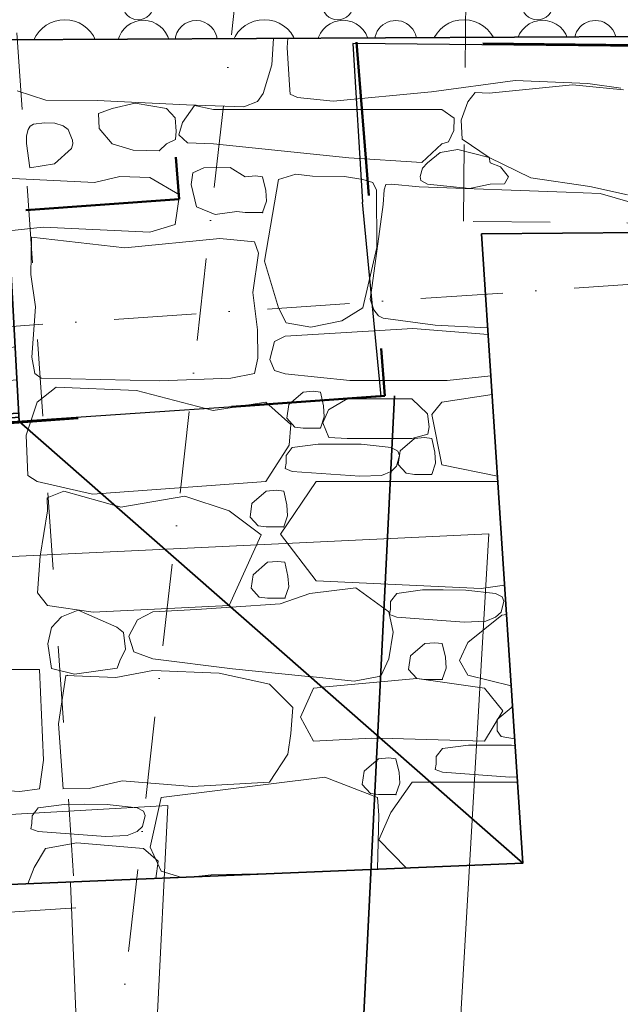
# Model space of a CAD drawing. Header units: millimetres. Extents: x -738537 to 1850049, y -250217 to 604013.
# Tile 28 of 204: x -620502 to -619407, y 80286 to 82080. Entities that reach past the tile are written whole.
import ezdxf

# ---------------------------------------------------------------- set-up
doc = ezdxf.new("R2010")
doc.units = ezdxf.units.MM
doc.header["$MEASUREMENT"] = 0
doc.set_wipeout_variables(frame=1)
for name, pattern in [('Dashed', [280, 140, -140]), ('Dot & Dashed', [280, 150, -60, 0, -70]), ('Hidden Line', [140, 100, -40]), ('Wipeout_Contour', [1000, 0, -1000])]:
    doc.linetypes.add(name, pattern=pattern)
for name, color, linetype, lineweight in [('0_Pen_No__161', 1, 'Continuous', 5), ('0_Pen_No__170', 9, 'Continuous', 0), ('0_Pen_No__6', 7, 'Continuous', 5), ('A_BEAMS_Pen_No__69', 255, 'Continuous', 20), ('A_BEAMS_Pen_No__90', 255, 'Continuous', 20), ('A_WALL LOAD_Pen_No__1', 214, 'Continuous', 35), ('A_WALL LOAD_Pen_No__3', 30, 'Continuous', 15), ('BUILDING_Pen_No__2', 1, 'Continuous', 25), ('C-GRID _Pen_No__5', 4, 'Continuous', 5), ('MARKETING_Pen_No__1', 214, 'Continuous', 35), ('P_Pen_No__250', 255, 'Continuous', 13), ('PALLISADE FENCE_Pen_No__1', 214, 'Continuous', 35), ('TOPO_Pen_No__128', 9, 'Continuous', 0)]:
    doc.layers.add(name, color=color, linetype=linetype, lineweight=lineweight)
for name, color, linetype, lineweight, true_color in [('0_Pen_No__28', 7, 'Continuous', 50, 0xff9390), ('MARKETING_Pen_No__7', 7, 'Continuous', 5, 0x9f07ff), ('ROAD_Pen_No__7', 7, 'Continuous', 5, 0x9f07ff)]:
    doc.layers.add(name, color=color, linetype=linetype, lineweight=lineweight, true_color=true_color)
doc.layers.add('A_BEAMS', color=7, linetype='Continuous')
doc.layers.add('MARKETING', color=7, linetype='Continuous')

# ---------------------------------------------------------------- blocks, each defined once
blk = doc.blocks.new('*X3')
at = {"layer": '0_Pen_No__170', "color": 9, "linetype": 'Continuous', "lineweight": 0}
for centre in [(-620285.7, 82108.9), (-619922, 82108.9), (-619558.2, 82108.9)]:
    blk.add_circle(centre, 28.6, dxfattribs=at)
for centre, radius, start, end in [((-620419.6, 82019.1), 61.2, 22.6111, 156.6885), ((-620276, 82031.5), 47.7, 12.42, 166.8796), ((-620180, 82040.4), 38.4, 1.3529, 177.9467), ((-620055.9, 82019.1), 61.2, 20.3694, 158.9302), ((-619912.3, 82031.5), 47.7, 9.6961, 169.6035), ((-619816.3, 82040.4), 38.4, 358.0318, 181.2679), ((-619692.1, 82019.1), 61.2, 18.1604, 161.1392), ((-619548.6, 82031.5), 47.7, 6.9951, 172.3046), ((-619452.5, 82040.4), 38.4, 354.7052, 184.5944)]:
    blk.add_arc(centre, radius, start, end, dxfattribs=at)
blk = doc.blocks.new('Fill_2', base_point=(0, 0))
at = {"color": 254, "linetype": 'Wipeout_Contour', "lineweight": 0, "ltscale": 14005644.7295551}
blk.add_wipeout([(-629509.8, 81186.9), (-636562.3, 79781.8), (-636489.6, 79417.3), (-629462, 80817.5), (-620502.8, 81356.1), (-620540.5, 82043.7), (-601136.6, 81925.1), (-601127.3, 81469.6), (-590151.9, 81021), (-590021.9, 81719.9), (-589769.8, 81683.3), (-588537.1, 88325.9), (-581323.3, 84127), (-581890.9, 80218.2), (-581481.7, 80187.1), (-580849.5, 84486.2), (-589699.4, 89557.9), (-590288.4, 81899.2), (-594388.9, 82642), (-600414.3, 82313.5), (-600427.4, 82955.9), (-621103.7, 82547.9), (-621076.1, 81700.6)], dxfattribs=at)
at = {"layer": '0_Pen_No__170', "color": 255, "linetype": 'Continuous', "lineweight": 0, "flags": 128}
blk.add_lwpolyline([(-629509.8, 81186.9), (-636562.3, 79781.8), (-636489.6, 79417.3), (-629462, 80817.5), (-620502.8, 81356.1), (-620540.5, 82043.7), (-601136.6, 81925.1), (-601127.3, 81469.6), (-590151.9, 81021), (-590021.9, 81719.9), (-589769.8, 81683.3), (-588537.1, 88325.9), (-581323.3, 84127), (-581890.9, 80218.2), (-581481.7, 80187.1), (-580849.5, 84486.2), (-589699.4, 89557.9), (-590288.4, 81899.2), (-594388.9, 82642), (-600414.3, 82313.5), (-600427.4, 82955.9), (-621103.7, 82547.9), (-621076.1, 81700.6)], close=True, dxfattribs=at)
at = {"layer": '0_Pen_No__170', "color": 9, "linetype": 'Continuous', "lineweight": 0}
blk.add_blockref('*X3', (0, 0), dxfattribs=at)
blk = doc.blocks.new('IPE Beam 20[2]', base_point=(-619855.8, 81466.6))
at = {"layer": 'A_BEAMS_Pen_No__69', "color": 255, "linetype": 'Dot & Dashed', "lineweight": 20}
blk.add_line((-619845.4, 81467.3), (-633052.7, 80602.7), dxfattribs=at)
at = {"layer": 'A_BEAMS_Pen_No__90', "color": 255, "linetype": 'Continuous', "lineweight": 20}
for p, q in [((-619839.6, 81527.8), (-619859, 81526.5)), ((-619839.6, 81527.8), (-619838.7, 81527.9)), ((-619835.8, 81471), (-619839.6, 81527.8)), ((-619830.9, 81408.1), (-619838.7, 81527.9)), ((-619859.9, 81526.5), (-633046.1, 80663.3)), ((-619859.9, 81526.5), (-619859, 81526.5)), ((-619852, 81406.7), (-619859.9, 81526.5)), ((-619855.3, 81469.7), (-619859, 81526.5)), ((-619855.3, 81469.7), (-619845.6, 81470.4)), ((-619854.9, 81463.6), (-619845.2, 81464.2)), ((-619851.2, 81406.8), (-619854.9, 81463.6)), ((-619845.6, 81470.4), (-619835.8, 81471)), ((-619845.2, 81464.2), (-619845.6, 81470.4)), ((-619835.4, 81464.8), (-619845.2, 81464.2)), ((-619831.7, 81408.1), (-619835.4, 81464.8)), ((-619852, 81406.7), (-633038.3, 80543.5)), ((-619852, 81406.7), (-619851.2, 81406.8)), ((-619831.7, 81408.1), (-619851.2, 81406.8)), ((-619831.7, 81408.1), (-619830.9, 81408.1))]:
    blk.add_line(p, q, dxfattribs=at)
blk = doc.blocks.new('*X280')
at = {"layer": 'MARKETING_Pen_No__7', "color": 190, "linetype": 'Continuous', "lineweight": 5, "true_color": 0x9f07ff}
for p, q in [((-620002.7, 81386.2), (-620011.1, 81378.8)), ((-619947.7, 81376.4), (-619950.6, 81389.3)), ((-619904.7, 81389.5), (-619938.7, 81369.2)), ((-619787.2, 81389.5), (-619904.7, 81389.5)), ((-619758.5, 81362.3), (-619787.2, 81389.5)), ((-619650.2, 81395.7), (-619732.1, 81383.1)), ((-620148.8, 81367.9), (-620178.4, 81375.6)), ((-620053.1, 81383.1), (-620148.8, 81367.9)), ((-620007.6, 81342.9), (-620053.1, 81383.1)), ((-620011.1, 81378.8), (-620014.8, 81354.3)), ((-619938.7, 81369.2), (-619949.3, 81345.9)), ((-619946.4, 81356.8), (-619947.7, 81376.4)), ((-619732.1, 81383.1), (-619750.3, 81360.7)), ((-620478.2, 81357.6), (-620489.8, 81323.5)), ((-620014.8, 81354.3), (-620000.1, 81338)), ((-619953.4, 81336.1), (-619946.4, 81356.8)), ((-619755.6, 81338.4), (-619758.5, 81362.3)), ((-619750.3, 81360.7), (-619732.1, 81268.9)), ((-620010.5, 81304.9), (-620007.6, 81342.9)), ((-620000.1, 81338), (-619985.1, 81336.1)), ((-619985.1, 81336.1), (-619953.4, 81336.1)), ((-619949.3, 81345.9), (-619938.2, 81319.2)), ((-619757.9, 81324.9), (-619755.6, 81338.4)), ((-620489.8, 81323.5), (-620486.9, 81249.5)), ((-619938.2, 81319.2), (-619904.7, 81316.9)), ((-619904.7, 81316.9), (-619787.2, 81316.9)), ((-619782.2, 81317.1), (-619808.3, 81294.5)), ((-619787.2, 81316.9), (-619757.9, 81324.9)), ((-619763.8, 81318.7), (-619782.2, 81317.1)), ((-619750.6, 81317.1), (-619763.8, 81318.7)), ((-619744.8, 81292), (-619750.6, 81317.1)), ((-620053.1, 81238.6), (-620010.5, 81304.9)), ((-620004.7, 81300.5), (-620015.8, 81286)), ((-619957.4, 81306.7), (-620004.7, 81300.5)), ((-619919.9, 81307), (-619957.4, 81306.7)), ((-619879, 81306.6), (-619919.9, 81307)), ((-619824.4, 81300.5), (-619879, 81306.6)), ((-619812.7, 81294.1), (-619824.4, 81300.5)), ((-619809.3, 81286.4), (-619812.7, 81294.1)), ((-619808.3, 81294.5), (-619812, 81269.9)), ((-620015.8, 81286), (-620016.2, 81272.1)), ((-619814.6, 81266.5), (-619809.3, 81286.4)), ((-619743.6, 81272.4), (-619744.8, 81292)), ((-620016.2, 81272.1), (-620018, 81262.2)), ((-620018, 81262.2), (-620004.7, 81257.3)), ((-619824.4, 81257.3), (-619814.6, 81266.5)), ((-619812, 81269.9), (-619797.2, 81253.7)), ((-619750.6, 81251.8), (-619743.6, 81272.4)), ((-619732.1, 81268.9), (-619639, 81250.3)), ((-620486.9, 81249.5), (-620469.4, 81238.6)), ((-620004.7, 81257.3), (-619881.8, 81248.3)), ((-619881.8, 81248.3), (-619842.4, 81249.8)), ((-619842.4, 81249.8), (-619824.4, 81257.3)), ((-619797.2, 81253.7), (-619782.2, 81251.8)), ((-619782.2, 81251.8), (-619750.6, 81251.8)), ((-620469.4, 81238.6), (-620369.1, 81215.6)), ((-620369.1, 81215.6), (-620053.1, 81238.6)), ((-620033.7, 81222.8), (-620052.1, 81221.2)), ((-620020.4, 81221.2), (-620033.7, 81222.8)), ((-619961.1, 81238.6), (-620026.5, 81142.6)), ((-619638.1, 81238.6), (-619961.1, 81238.6)), ((-620420.8, 81221.1), (-620451.2, 81209.3)), ((-620451.2, 81209.3), (-620451, 81185.1)), ((-620317.1, 81192.2), (-620420.8, 81221.1)), ((-620200.8, 81211.9), (-620317.1, 81192.2)), ((-620120.1, 81185.1), (-620200.8, 81211.9)), ((-620052.1, 81221.2), (-620078.2, 81198.6)), ((-620014.7, 81196.1), (-620020.4, 81221.2)), ((-620078.2, 81198.6), (-620081.8, 81174)), ((-620013.4, 81176.5), (-620014.7, 81196.1)), ((-620451, 81185.1), (-620464.4, 81103)), ((-620061.7, 81141.9), (-620120.1, 81185.1)), ((-620081.8, 81174), (-620067.1, 81157.8)), ((-620020.4, 81155.9), (-620013.4, 81176.5)), ((-620067.1, 81157.8), (-620052.1, 81155.9)), ((-620052.1, 81155.9), (-620020.4, 81155.9)), ((-620120.1, 81013.1), (-620061.7, 81141.9)), ((-620026.5, 81142.6), (-619961.1, 81057.7)), ((-620464.4, 81103), (-620468.8, 81036.1)), ((-620050, 81091.5), (-620076.1, 81068.9)), ((-620031.6, 81093.1), (-620050, 81091.5)), ((-620018.3, 81091.5), (-620031.6, 81093.1)), ((-620012.6, 81066.5), (-620018.3, 81091.5)), ((-620076.1, 81068.9), (-620079.7, 81044.4)), ((-620011.3, 81046.8), (-620012.6, 81066.5)), ((-620079.7, 81044.4), (-620065, 81028.1)), ((-620018.3, 81026.2), (-620011.3, 81046.8)), ((-619889, 81045), (-619973, 81034.5)), ((-619961.1, 81057.7), (-619660.7, 81043.6)), ((-619829, 81001.2), (-619889, 81045)), ((-619660.7, 81043.6), (-619623.6, 81049)), ((-620468.8, 81036.1), (-620451, 81013.1)), ((-620065, 81028.1), (-620050, 81026.2)), ((-620050, 81026.2), (-620018.3, 81026.2)), ((-619973, 81034.5), (-620027.1, 81015.6)), ((-619814.5, 81034.8), (-619825.6, 81020.3)), ((-619767.2, 81041.1), (-619814.5, 81034.8)), ((-619729.7, 81041.3), (-619767.2, 81041.1)), ((-619688.8, 81040.9), (-619729.7, 81041.3)), ((-619634.2, 81034.8), (-619688.8, 81040.9)), ((-619622.5, 81028.4), (-619634.2, 81034.8)), ((-619621.9, 81026.9), (-619622.5, 81028.4)), ((-620451, 81013.1), (-620367.5, 81000.4)), ((-620367.5, 81000.4), (-620120.1, 81013.1)), ((-620027.1, 81015.6), (-620179.6, 81005.6)), ((-619825.6, 81020.3), (-619826, 81006.4)), ((-619624.4, 81000.8), (-619620.9, 81014)), ((-620425.6, 80992.4), (-620443.7, 80972.5)), ((-620395, 81004.2), (-620425.6, 80992.4)), ((-620324.3, 80973.1), (-620395, 81004.2)), ((-620258.9, 81001.2), (-620286.7, 80986.5)), ((-620179.6, 81005.6), (-620258.9, 81001.2)), ((-619820.7, 80964.1), (-619829, 81001.2)), ((-619826, 81006.4), (-619827.8, 80996.5)), ((-619827.8, 80996.5), (-619814.5, 80991.6)), ((-619814.5, 80991.6), (-619691.6, 80982.6)), ((-619622.9, 80995.1), (-619684.8, 80945.6)), ((-619652.2, 80984.1), (-619634.2, 80991.6)), ((-619634.2, 80991.6), (-619624.4, 81000.8)), ((-619619.4, 80995.5), (-619622.9, 80995.1)), ((-620443.7, 80972.5), (-620450, 80943.2)), ((-620312.5, 80963.6), (-620324.3, 80973.1)), ((-620286.7, 80986.5), (-620302.4, 80956.8)), ((-619691.6, 80982.6), (-619652.2, 80984.1)), ((-620308.7, 80933.5), (-620312.5, 80963.6)), ((-620302.4, 80956.8), (-620293.5, 80928.4)), ((-619829, 80915.8), (-619820.7, 80964.1)), ((-620450, 80943.2), (-620443.3, 80897.9)), ((-619763.1, 80943.5), (-619789.2, 80920.9)), ((-619744.7, 80945.1), (-619763.1, 80943.5)), ((-619731.4, 80943.5), (-619744.7, 80945.1)), ((-619725.7, 80918.4), (-619731.4, 80943.5)), ((-619684.8, 80945.6), (-619700.1, 80912.9)), ((-620318.8, 80912.2), (-620308.7, 80933.5)), ((-620293.5, 80928.4), (-620258.9, 80915.8)), ((-619789.2, 80920.9), (-619792.8, 80896.3)), ((-619724.4, 80898.8), (-619725.7, 80918.4)), ((-620323.9, 80898.5), (-620318.8, 80912.2)), ((-620258.9, 80915.8), (-620113.9, 80897.7)), ((-619843.3, 80884.1), (-619829, 80915.8)), ((-619700.1, 80912.9), (-619684.8, 80885.7)), ((-620465.7, 80896), (-620597.5, 80896)), ((-620458.2, 80730.7), (-620465.7, 80896)), ((-620443.3, 80897.9), (-620401.7, 80887.9)), ((-620417.3, 80885.5), (-620431, 80797)), ((-620413.5, 80885.7), (-620417.3, 80884.7)), ((-620326.1, 80881.4), (-620417.3, 80885.5)), ((-620401.7, 80887.9), (-620323.9, 80898.5)), ((-620258.9, 80894.4), (-620326.1, 80881.4)), ((-620137.9, 80889.3), (-620258.9, 80894.4)), ((-620046.3, 80869.6), (-620137.9, 80889.3)), ((-620113.9, 80897.7), (-619891.9, 80875.2)), ((-619891.9, 80875.2), (-619843.3, 80884.1)), ((-619792.8, 80896.3), (-619778.1, 80880.1)), ((-619731.4, 80878.1), (-619724.4, 80898.8)), ((-619684.8, 80885.7), (-619609.6, 80867.4)), ((-620003.8, 80826.7), (-620046.3, 80869.6)), ((-619778.1, 80880.1), (-619966.3, 80862.4)), ((-619778.1, 80880.1), (-619763.1, 80878.1)), ((-619654.4, 80862.4), (-619778.1, 80880.1)), ((-619763.1, 80878.1), (-619731.4, 80878.1)), ((-619966.3, 80862.4), (-619989.9, 80809.5)), ((-619620.9, 80820.7), (-619654.4, 80862.4)), ((-620007.4, 80779.7), (-620003.8, 80826.7)), ((-619989.9, 80809.5), (-619966.3, 80765.5)), ((-619654.4, 80765.5), (-619620.9, 80820.7)), ((-619606.4, 80825.9), (-619631.5, 80804.9)), ((-620431, 80797), (-620422.4, 80678.8)), ((-619631.5, 80804.9), (-619631.6, 80784.2)), ((-620013, 80741.9), (-620007.4, 80779.7)), ((-619631.6, 80784.2), (-619624.4, 80774.3)), ((-619624.4, 80774.3), (-619602.1, 80770.5)), ((-619966.3, 80765.5), (-619860.5, 80771.2)), ((-619860.5, 80771.2), (-619654.4, 80765.5)), ((-619683.9, 80758.4), (-619731.2, 80752.2)), ((-619646.4, 80758.6), (-619683.9, 80758.4)), ((-619605.5, 80758.3), (-619646.4, 80758.6)), ((-619601.2, 80757.8), (-619605.5, 80758.3)), ((-620046.3, 80690.7), (-620013, 80741.9)), ((-619742.3, 80737.6), (-619742.7, 80723.7)), ((-619731.2, 80752.2), (-619742.3, 80737.6)), ((-620465.7, 80678.8), (-620458.2, 80730.7)), ((-619847.4, 80733.5), (-619873.5, 80710.9)), ((-619829, 80735.1), (-619847.4, 80733.5)), ((-619815.8, 80733.5), (-619829, 80735.1)), ((-619810, 80708.4), (-619815.8, 80733.5)), ((-619742.7, 80723.7), (-619744.5, 80713.9)), ((-619873.5, 80710.9), (-619877.2, 80686.4)), ((-619808.8, 80688.8), (-619810, 80708.4)), ((-619744.5, 80713.9), (-619731.2, 80708.9)), ((-619731.2, 80708.9), (-619608.2, 80699.9)), ((-620374.8, 80679.4), (-620314.8, 80693.1)), ((-620314.8, 80693.1), (-620187.5, 80683.2)), ((-619945.2, 80700), (-620243.7, 80663)), ((-620187.5, 80683.2), (-620046.3, 80690.7)), ((-619849.6, 80663), (-619945.2, 80700)), ((-619877.2, 80686.4), (-619862.4, 80670.1)), ((-619786.3, 80690.7), (-619825.4, 80635.5)), ((-619815.8, 80668.2), (-619808.8, 80688.8)), ((-619596, 80690.7), (-619786.3, 80690.7)), ((-619608.2, 80699.9), (-619596.7, 80700.4)), ((-620597.5, 80678.8), (-620501.2, 80674.1)), ((-620501.2, 80674.1), (-620465.7, 80678.8)), ((-620422.9, 80678.8), (-620374.8, 80679.4)), ((-619862.4, 80670.1), (-619847.4, 80668.2)), ((-619847.4, 80668.2), (-619815.8, 80668.2)), ((-620420.7, 80650.5), (-620468, 80644.3)), ((-620383.2, 80650.7), (-620420.7, 80650.5)), ((-620342.3, 80650.4), (-620383.2, 80650.7)), ((-620287.7, 80644.3), (-620342.3, 80650.4)), ((-620243.7, 80663), (-620263.5, 80572.4)), ((-619847.3, 80630.8), (-619849.6, 80663)), ((-620479.1, 80629.8), (-620479.5, 80615.8)), ((-620468, 80644.3), (-620479.1, 80629.8)), ((-620276, 80637.8), (-620287.7, 80644.3)), ((-620277.9, 80610.3), (-620272.6, 80630.1)), ((-620272.6, 80630.1), (-620276, 80637.8)), ((-619849.6, 80532.1), (-619847.3, 80630.8)), ((-619825.4, 80635.5), (-619847.3, 80585.7)), ((-620479.5, 80615.8), (-620481.3, 80606)), ((-620481.3, 80606), (-620468, 80601.1)), ((-620468, 80601.1), (-620345.1, 80592)), ((-620305.7, 80593.6), (-620287.7, 80601.1)), ((-620287.7, 80601.1), (-620277.9, 80610.3)), ((-620397.5, 80580.2), (-620454.3, 80569.9)), ((-620276, 80569.9), (-620397.5, 80580.2)), ((-620345.1, 80592), (-620305.7, 80593.6)), ((-619847.3, 80585.7), (-619796.7, 80534.3)), ((-620454.3, 80569.9), (-620475.2, 80535.4)), ((-620249.1, 80546.7), (-620276, 80569.9)), ((-620263.5, 80572.4), (-620243.7, 80529)), ((-620253.5, 80515.3), (-620249.1, 80546.7)), ((-620475.2, 80535.4), (-620486.8, 80505.6)), ((-620243.7, 80529), (-620205.8, 80517.3)), ((-620191.4, 80517.9), (-620152.5, 80522.1)), ((-620152.5, 80522.1), (-620013.6, 80525.2))]:
    blk.add_line(p, q, dxfattribs=at)
for p in [(-619953.4, 81336.1), (-619750.6, 81251.8), (-620020.4, 81155.9), (-620018.3, 81026.2), (-619731.4, 80878.1), (-619815.8, 80668.2)]:
    blk.add_point(p, dxfattribs=at)
blk = doc.blocks.new('Fill_99', base_point=(0, 0))
at = {"color": 254, "linetype": 'Wipeout_Contour', "lineweight": 0, "ltscale": 3801491.66814994}
blk.add_wipeout([(-636355.7, 78745), (-629373.7, 80136.1), (-619584.7, 80543.1), (-619651.1, 81407.3), (-629462, 80817.5), (-636489.6, 79417.3)], dxfattribs=at).dxf.layer = 'MARKETING'
at = {"layer": 'MARKETING_Pen_No__1', "color": 214, "linetype": 'Continuous', "lineweight": 35, "flags": 128}
blk.add_lwpolyline([(-636355.7, 78745), (-636489.6, 79417.3), (-629462, 80817.5), (-619651.1, 81407.3), (-619584.7, 80543.1), (-629373.7, 80136.1)], close=True, dxfattribs=at)
at = {"layer": 'MARKETING_Pen_No__7', "color": 190, "linetype": 'Continuous', "lineweight": 5, "true_color": 0x9f07ff}
blk.add_blockref('*X280', (0, 0), dxfattribs=at)
blk = doc.blocks.new('*X284')
at = {"layer": 'MARKETING_Pen_No__7', "color": 190, "linetype": 'Continuous', "lineweight": 5, "true_color": 0x9f07ff}
for p, q in [((-620042, 81998.3), (-620038.8, 82046.3)), ((-620012.6, 82046.5), (-620013.9, 82029.5)), ((-620013.9, 82029.5), (-620010, 81961.2)), ((-620057.6, 81946), (-620042, 81998.3)), ((-620010, 81961.2), (-620008.6, 81944.8)), ((-619751.3, 81948.8), (-619598.9, 81969.4)), ((-619494, 81961.7), (-619645.7, 81946.6)), ((-619598.9, 81969.4), (-619466, 81964)), ((-619401.2, 81952.7), (-619494, 81961.7)), ((-619466, 81964), (-619406, 81955.6)), ((-620506.1, 81950.4), (-620453.9, 81933.8)), ((-620067.9, 81931.4), (-620057.6, 81946)), ((-620008.6, 81944.8), (-619995.2, 81938.4)), ((-619930.1, 81931.9), (-619751.3, 81948.8)), ((-619671.3, 81947.6), (-619684.8, 81930.7)), ((-619645.7, 81946.6), (-619671.3, 81947.6)), ((-620453.9, 81933.8), (-620360.4, 81932.9)), ((-620360.4, 81932.9), (-620197.5, 81924.9)), ((-620290.9, 81928), (-620332.8, 81918.3)), ((-620233.8, 81918.3), (-620290.9, 81928)), ((-620182.7, 81923.8), (-620204.8, 81893.2)), ((-620197.5, 81924.9), (-620093.3, 81921.8)), ((-620148.6, 81916.9), (-620182.7, 81923.8)), ((-620093.3, 81921.8), (-620067.9, 81931.4)), ((-619995.2, 81938.4), (-619930.1, 81931.9)), ((-619684.8, 81930.7), (-619697.1, 81897)), ((-620332.8, 81918.3), (-620357.8, 81909.1)), ((-620357.8, 81909.1), (-620356.7, 81882.3)), ((-620218.2, 81901.3), (-620233.8, 81918.3)), ((-619732.1, 81916.9), (-620148.6, 81916.9)), ((-619709.9, 81901), (-619732.1, 81916.9)), ((-620482.2, 81886), (-620486.2, 81880.2)), ((-620476.3, 81889.7), (-620482.2, 81886)), ((-620456.6, 81892.3), (-620476.3, 81889.7)), ((-620437.3, 81892), (-620456.6, 81892.3)), ((-620422.2, 81886.9), (-620437.3, 81892)), ((-620413.2, 81880.2), (-620422.2, 81886.9)), ((-620216.4, 81877.2), (-620218.2, 81901.3)), ((-620204.8, 81893.2), (-620211.5, 81870.7)), ((-619710.6, 81878.6), (-619709.9, 81901)), ((-619697.1, 81897), (-619695.2, 81862.3)), ((-620488.9, 81868.6), (-620489.2, 81854.9)), ((-620486.2, 81880.2), (-620488.9, 81868.6)), ((-620406.9, 81864.9), (-620413.2, 81880.2)), ((-620356.7, 81882.3), (-620332.8, 81854.2)), ((-620217.5, 81862), (-620216.4, 81877.2)), ((-620211.5, 81870.7), (-620195.7, 81855.8)), ((-619719.8, 81858), (-619710.6, 81878.6)), ((-620489.2, 81854.9), (-620482.8, 81810.3)), ((-620407.3, 81845.5), (-620404.5, 81853.8)), ((-620405.3, 81860.5), (-620406.9, 81864.9)), ((-620404.5, 81853.8), (-620405.3, 81860.5)), ((-620332.8, 81854.2), (-620294.9, 81842.4)), ((-620247.4, 81841.3), (-620233.8, 81854.2)), ((-620233.8, 81854.2), (-620217.5, 81862)), ((-620195.7, 81855.8), (-620148.6, 81854.2)), ((-620148.6, 81854.2), (-619901.6, 81828.4)), ((-619768.5, 81820.3), (-619732.1, 81854.2)), ((-619732.1, 81854.2), (-619719.8, 81858)), ((-619695.2, 81862.3), (-619645.7, 81828.9)), ((-620437.9, 81817.6), (-620407.3, 81845.5)), ((-620294.9, 81842.4), (-620247.4, 81841.3)), ((-619735.2, 81838.3), (-619758.1, 81819.2)), ((-619703.2, 81843.7), (-619735.2, 81838.3)), ((-619645.7, 81828.9), (-619703.2, 81843.7)), ((-620483.1, 81810.2), (-620437.9, 81817.6)), ((-619901.6, 81828.4), (-619768.5, 81820.3)), ((-619758.1, 81819.2), (-619767.6, 81810)), ((-619645.7, 81828.9), (-619569.8, 81792.4)), ((-619643.9, 81819.2), (-619645.7, 81828.9)), ((-619625.5, 81812.2), (-619643.9, 81819.2)), ((-620186.2, 81801.1), (-620188.8, 81780.2)), ((-620166.2, 81810.4), (-620186.2, 81801.1)), ((-620118, 81811), (-620166.2, 81810.4)), ((-620090.6, 81794.2), (-620118, 81811)), ((-619998.6, 81798.9), (-620029.8, 81788.9)), ((-619968.2, 81795.2), (-619998.6, 81798.9)), ((-619767.6, 81810), (-619771.7, 81794.7)), ((-619610.8, 81794.1), (-619625.5, 81812.2)), ((-620365.5, 81783.8), (-620526.7, 81791.7)), ((-620318.8, 81794.6), (-620365.5, 81783.8)), ((-620264.6, 81792.5), (-620318.8, 81794.6)), ((-620210.1, 81760.9), (-620264.6, 81792.5)), ((-620188.8, 81780.2), (-620179.5, 81739.4)), ((-620072.1, 81795.8), (-620090.6, 81794.2)), ((-620058.9, 81794.2), (-620072.1, 81795.8)), ((-620053.1, 81769.1), (-620058.9, 81794.2)), ((-620029.8, 81788.9), (-620055.5, 81640)), ((-619909.6, 81794.4), (-619968.2, 81795.2)), ((-619876, 81788.9), (-619909.6, 81794.4)), ((-619858.1, 81783.5), (-619876, 81788.9)), ((-619851.3, 81769.7), (-619858.1, 81783.5)), ((-619834.5, 81780.1), (-619837.6, 81770.4)), ((-619823.8, 81780.4), (-619834.5, 81780.1)), ((-619773.4, 81776), (-619823.8, 81780.4)), ((-619771.7, 81794.7), (-619770.7, 81787.2)), ((-619770.7, 81787.2), (-619758.1, 81780.3)), ((-619758.1, 81780.3), (-619682.1, 81772.7)), ((-619682.1, 81772.7), (-619643.9, 81780.3)), ((-619643.9, 81780.3), (-619618.2, 81781.2)), ((-619618.2, 81781.2), (-619610.8, 81794.1)), ((-619569.8, 81792.4), (-619462.8, 81776.1)), ((-620218.2, 81706.9), (-620210.1, 81760.9)), ((-620051.9, 81749.5), (-620053.1, 81769.1)), ((-619850.5, 81665.2), (-619851.3, 81769.7)), ((-619837.6, 81770.4), (-619839.1, 81743.3)), ((-619505.8, 81766.2), (-619773.4, 81776)), ((-619443.5, 81763.8), (-619505.8, 81766.2)), ((-619462.8, 81776.1), (-619394.1, 81761.1)), ((-619389, 81747.5), (-619443.5, 81763.8)), ((-620058.9, 81728.8), (-620051.9, 81749.5)), ((-619839.1, 81743.3), (-619859.4, 81596.1)), ((-620179.5, 81739.4), (-620145.6, 81725.4)), ((-620145.6, 81725.4), (-620105.6, 81730.8)), ((-620105.6, 81730.8), (-620090.6, 81728.8)), ((-620090.6, 81728.8), (-620058.9, 81728.8)), ((-620264.6, 81693.1), (-620218.2, 81706.9)), ((-620521.4, 81695.4), (-620458.9, 81702.4)), ((-620458.9, 81702.4), (-620264.6, 81693.1)), ((-620480.3, 81684.1), (-620481.1, 81615.7)), ((-620309.7, 81664.5), (-620480.3, 81684.1)), ((-620136.7, 81681.4), (-620309.7, 81664.5)), ((-620073.8, 81675.4), (-620136.7, 81681.4)), ((-620066.2, 81654.8), (-620073.8, 81675.4)), ((-620076.8, 81583.3), (-620066.2, 81654.8)), ((-619876, 81555.2), (-619850.5, 81665.2)), ((-620055.5, 81640), (-620029.8, 81555.2)), ((-620481.1, 81615.7), (-620472.5, 81557.2)), ((-620068.1, 81515.2), (-620076.8, 81583.3)), ((-619859.4, 81596.1), (-619862.9, 81570.9)), ((-619862.9, 81570.9), (-619856.4, 81551.9)), ((-620472.5, 81557.2), (-620479.7, 81465.5)), ((-620029.8, 81555.2), (-620016, 81527.7)), ((-619914.3, 81531.6), (-619876, 81555.2)), ((-619856.4, 81551.9), (-619847.4, 81540.9)), ((-620016, 81527.7), (-619970.9, 81520.3)), ((-619970.9, 81520.3), (-619914.3, 81531.6)), ((-619847.4, 81540.9), (-619839.1, 81536.7)), ((-619839.1, 81536.7), (-619744.3, 81523.5)), ((-620067.6, 81463.5), (-620068.1, 81515.2)), ((-619784.8, 81517.4), (-620018, 81503.7)), ((-619648.1, 81506.9), (-619784.8, 81517.4)), ((-619744.3, 81523.5), (-619648.9, 81518.9)), ((-620037.1, 81493.6), (-620045.7, 81461)), ((-620018, 81503.7), (-620037.1, 81493.6)), ((-620479.7, 81465.5), (-620473.8, 81435.4)), ((-620073.8, 81435.4), (-620067.6, 81463.5)), ((-620045.7, 81461), (-620036.9, 81440.9)), ((-620036.9, 81440.9), (-620018, 81435.1)), ((-620473.8, 81435.4), (-620462.3, 81426.8)), ((-620462.3, 81426.8), (-620245.9, 81422.5)), ((-620245.9, 81422.5), (-620116.9, 81427.3)), ((-620116.9, 81427.3), (-620073.8, 81435.4)), ((-620018, 81435.1), (-619900, 81422.7)), ((-619900, 81422.7), (-619722.5, 81423)), ((-619722.5, 81423), (-619643.1, 81431.2)), ((-620435.2, 81410.6), (-620469.4, 81383.1)), ((-620288.5, 81404.6), (-620435.2, 81410.6)), ((-620148.8, 81367.9), (-620288.5, 81404.6)), ((-619985.1, 81401.5), (-620011.1, 81378.8)), ((-619966.7, 81403.1), (-619985.1, 81401.5)), ((-619953.4, 81401.5), (-619966.7, 81403.1)), ((-619947.7, 81376.4), (-619953.4, 81401.5)), ((-619904.7, 81389.5), (-619938.7, 81369.2)), ((-619787.2, 81389.5), (-619904.7, 81389.5)), ((-619758.5, 81362.3), (-619787.2, 81389.5)), ((-619640.8, 81397.1), (-619732.1, 81383.1)), ((-620469.4, 81383.1), (-620486.2, 81334.2)), ((-620053.1, 81383.1), (-620148.8, 81367.9)), ((-620007.6, 81342.9), (-620053.1, 81383.1)), ((-620011.1, 81378.8), (-620014.8, 81354.3)), ((-619938.7, 81369.2), (-619949.3, 81345.9)), ((-619946.4, 81356.8), (-619947.7, 81376.4)), ((-619732.1, 81383.1), (-619750.3, 81360.7)), ((-620014.8, 81354.3), (-620000.1, 81338)), ((-619953.4, 81336.1), (-619946.4, 81356.8)), ((-619755.6, 81338.4), (-619758.5, 81362.3)), ((-619750.3, 81360.7), (-619732.1, 81268.9)), ((-620010.5, 81304.9), (-620007.6, 81342.9)), ((-620000.1, 81338), (-619985.1, 81336.1)), ((-619985.1, 81336.1), (-619953.4, 81336.1)), ((-619949.3, 81345.9), (-619938.2, 81319.2)), ((-619757.9, 81324.9), (-619755.6, 81338.4)), ((-619938.2, 81319.2), (-619904.7, 81316.9)), ((-619904.7, 81316.9), (-619787.2, 81316.9)), ((-619782.2, 81317.1), (-619808.3, 81294.5)), ((-619787.2, 81316.9), (-619757.9, 81324.9)), ((-619763.8, 81318.7), (-619782.2, 81317.1)), ((-619750.6, 81317.1), (-619763.8, 81318.7)), ((-619744.8, 81292), (-619750.6, 81317.1)), ((-620053.1, 81238.6), (-620010.5, 81304.9)), ((-620004.7, 81300.5), (-620015.8, 81286)), ((-619957.4, 81306.7), (-620004.7, 81300.5)), ((-619919.9, 81307), (-619957.4, 81306.7)), ((-619879, 81306.6), (-619919.9, 81307)), ((-619824.4, 81300.5), (-619879, 81306.6)), ((-619812.7, 81294.1), (-619824.4, 81300.5)), ((-619809.3, 81286.4), (-619812.7, 81294.1)), ((-619808.3, 81294.5), (-619812, 81269.9)), ((-620015.8, 81286), (-620016.2, 81272.1)), ((-619814.6, 81266.5), (-619809.3, 81286.4)), ((-619743.6, 81272.4), (-619744.8, 81292)), ((-620016.2, 81272.1), (-620018, 81262.2)), ((-620018, 81262.2), (-620004.7, 81257.3)), ((-619824.4, 81257.3), (-619814.6, 81266.5)), ((-619812, 81269.9), (-619797.2, 81253.7)), ((-619750.6, 81251.8), (-619743.6, 81272.4)), ((-619732.1, 81268.9), (-619631.1, 81248.7)), ((-620004.7, 81257.3), (-619881.8, 81248.3)), ((-619881.8, 81248.3), (-619842.4, 81249.8)), ((-619842.4, 81249.8), (-619824.4, 81257.3)), ((-619797.2, 81253.7), (-619782.2, 81251.8)), ((-619782.2, 81251.8), (-619750.6, 81251.8)), ((-620352.4, 81216.8), (-620053.1, 81238.6)), ((-620033.7, 81222.8), (-620052.1, 81221.2)), ((-620020.4, 81221.2), (-620033.7, 81222.8)), ((-619961.1, 81238.6), (-620026.5, 81142.6)), ((-619630.4, 81238.6), (-619961.1, 81238.6)), ((-620200.8, 81211.9), (-620317.1, 81192.2)), ((-620120.1, 81185.1), (-620200.8, 81211.9)), ((-620052.1, 81221.2), (-620078.2, 81198.6)), ((-620014.7, 81196.1), (-620020.4, 81221.2)), ((-620317.1, 81192.2), (-620327.8, 81195.2)), ((-620078.2, 81198.6), (-620081.8, 81174)), ((-620013.4, 81176.5), (-620014.7, 81196.1)), ((-620061.7, 81141.9), (-620120.1, 81185.1)), ((-620081.8, 81174), (-620067.1, 81157.8)), ((-620020.4, 81155.9), (-620013.4, 81176.5)), ((-620067.1, 81157.8), (-620052.1, 81155.9)), ((-620052.1, 81155.9), (-620020.4, 81155.9)), ((-620120.1, 81013.1), (-620061.7, 81141.9)), ((-620026.5, 81142.6), (-619961.1, 81057.7)), ((-620050, 81091.5), (-620076.1, 81068.9)), ((-620031.6, 81093.1), (-620050, 81091.5)), ((-620018.3, 81091.5), (-620031.6, 81093.1)), ((-620012.6, 81066.5), (-620018.3, 81091.5)), ((-620076.1, 81068.9), (-620079.7, 81044.4)), ((-620011.3, 81046.8), (-620012.6, 81066.5)), ((-620079.7, 81044.4), (-620065, 81028.1)), ((-620018.3, 81026.2), (-620011.3, 81046.8)), ((-619889, 81045), (-619973, 81034.5)), ((-619961.1, 81057.7), (-619660.7, 81043.6)), ((-619829, 81001.2), (-619889, 81045)), ((-619660.7, 81043.6), (-619618, 81049.9)), ((-620065, 81028.1), (-620050, 81026.2)), ((-620050, 81026.2), (-620018.3, 81026.2)), ((-619973, 81034.5), (-620027.1, 81015.6)), ((-619814.5, 81034.8), (-619825.6, 81020.3)), ((-619767.2, 81041.1), (-619814.5, 81034.8)), ((-619729.7, 81041.3), (-619767.2, 81041.1)), ((-619688.8, 81040.9), (-619729.7, 81041.3)), ((-619634.2, 81034.8), (-619688.8, 81040.9)), ((-619622.5, 81028.4), (-619634.2, 81034.8)), ((-619619.1, 81020.7), (-619622.5, 81028.4)), ((-620120.3, 81013.1), (-620120.1, 81013.1)), ((-620027.1, 81015.6), (-620116.4, 81009.7)), ((-619825.6, 81020.3), (-619826, 81006.4)), ((-619624.4, 81000.8), (-619619.1, 81020.7)), ((-619820.7, 80964.1), (-619829, 81001.2)), ((-619826, 81006.4), (-619827.8, 80996.5)), ((-619827.8, 80996.5), (-619814.5, 80991.6)), ((-619814.5, 80991.6), (-619691.6, 80982.6)), ((-619622.9, 80995.1), (-619684.8, 80945.6)), ((-619652.2, 80984.1), (-619634.2, 80991.6)), ((-619634.2, 80991.6), (-619624.4, 81000.8)), ((-619614.5, 80996.2), (-619622.9, 80995.1)), ((-619691.6, 80982.6), (-619652.2, 80984.1)), ((-619829, 80915.8), (-619820.7, 80964.1)), ((-619763.1, 80943.5), (-619789.2, 80920.9)), ((-619744.7, 80945.1), (-619763.1, 80943.5)), ((-619731.4, 80943.5), (-619744.7, 80945.1)), ((-619725.7, 80918.4), (-619731.4, 80943.5)), ((-619684.8, 80945.6), (-619700.1, 80912.9)), ((-619789.2, 80920.9), (-619792.8, 80896.3)), ((-619724.4, 80898.8), (-619725.7, 80918.4)), ((-619843.3, 80884.1), (-619829, 80915.8)), ((-619700.1, 80912.9), (-619684.8, 80885.7)), ((-619972.4, 80883.3), (-619891.9, 80875.2)), ((-619891.9, 80875.2), (-619843.3, 80884.1)), ((-619792.8, 80896.3), (-619778.1, 80880.1)), ((-619731.4, 80878.1), (-619724.4, 80898.8)), ((-619684.8, 80885.7), (-619605.9, 80866.5)), ((-619778.1, 80880.1), (-619950.3, 80863.9)), ((-619778.1, 80880.1), (-619763.1, 80878.1)), ((-619654.4, 80862.4), (-619778.1, 80880.1)), ((-619763.1, 80878.1), (-619731.4, 80878.1)), ((-619620.9, 80820.7), (-619654.4, 80862.4)), ((-619603.6, 80830.4), (-619606.1, 80826.2)), ((-619654.4, 80765.5), (-619620.9, 80820.7)), ((-619606.1, 80826.2), (-619631.5, 80804.9)), ((-619631.5, 80804.9), (-619631.6, 80784.2)), ((-619631.6, 80784.2), (-619624.4, 80774.3)), ((-619624.4, 80774.3), (-619599.6, 80770.1)), ((-619844.1, 80770.8), (-619654.4, 80765.5)), ((-619683.9, 80758.4), (-619731.2, 80752.2)), ((-619646.4, 80758.6), (-619683.9, 80758.4)), ((-619605.5, 80758.3), (-619646.4, 80758.6)), ((-619598.8, 80757.5), (-619605.5, 80758.3)), ((-619742.3, 80737.6), (-619742.7, 80723.7)), ((-619731.2, 80752.2), (-619742.3, 80737.6)), ((-619742.7, 80723.7), (-619744.5, 80713.9)), ((-619744.5, 80713.9), (-619731.2, 80708.9)), ((-619731.2, 80708.9), (-619608.2, 80699.9)), ((-619594.4, 80690.7), (-619752.9, 80690.7)), ((-619608.2, 80699.9), (-619595, 80700.4))]:
    blk.add_line(p, q, dxfattribs=at)
for p in [(-620058.9, 81728.8), (-619953.4, 81336.1), (-619750.6, 81251.8), (-620020.4, 81155.9), (-620018.3, 81026.2), (-619731.4, 80878.1)]:
    blk.add_point(p, dxfattribs=at)
blk = doc.blocks.new('Fill_101', base_point=(0, 0))
at = {"color": 254, "linetype": 'Wipeout_Contour', "lineweight": 0, "ltscale": 4929436.113878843}
blk.add_wipeout([(-601141.1, 82145.1), (-620540.5, 82043.7), (-620502.4, 81348.4), (-619584.7, 80543.1), (-619660.1, 81689.9), (-601728.4, 81843.5), (-601742.2, 81492.1), (-601136.9, 81468.2)], dxfattribs=at).dxf.layer = 'MARKETING'
at = {"layer": 'MARKETING_Pen_No__1', "color": 214, "linetype": 'Continuous', "lineweight": 35, "flags": 128}
blk.add_lwpolyline([(-601141.1, 82145.1), (-620540.5, 82043.7), (-620502.4, 81348.4), (-619584.7, 80543.1), (-619660.1, 81689.9), (-601728.4, 81843.5), (-601742.2, 81492.1), (-601136.9, 81468.2)], close=True, dxfattribs=at)
at = {"layer": 'MARKETING_Pen_No__7', "color": 190, "linetype": 'Continuous', "lineweight": 5, "true_color": 0x9f07ff}
blk.add_blockref('*X284', (0, 0), dxfattribs=at)

msp = doc.modelspace()

# ---------------------------------------------------------------- block references
at = {"layer": '0_Pen_No__170', "color": 9, "linetype": 'Continuous', "lineweight": 0}
msp.add_blockref('Fill_2', (0, 0), dxfattribs=at)

# ---------------------------------------------------------------- next in the draw order: linework, layer by layer
at = {"layer": 'A_WALL LOAD_Pen_No__1', "color": 214, "linetype": 'Continuous', "lineweight": 35}
for p, q in [((-619832.9, 81404), (-629462, 80817.5)), ((-629396.4, 80311.1), (-619801.9, 80895.4))]:
    msp.add_line(p, q, dxfattribs=at)
msp.add_lwpolyline([(-619801.9, 80895.4), (-619832.9, 81404)], dxfattribs=at)
at = {"layer": 'A_WALL LOAD_Pen_No__3', "color": 30, "linetype": 'Hidden Line', "lineweight": 15}
for points in [[(-619855.5, 81774.9), (-629509.8, 81186.9)], [(-619832.9, 81404), (-619855.5, 81774.9)]]:
    msp.add_lwpolyline(points, dxfattribs=at)
at = {"layer": 'A_WALL LOAD_Pen_No__3', "color": 30, "linetype": 'Continuous', "lineweight": 15}
for points in [[(-619791.2, 80719.7), (-619801.9, 80895.4)], [(-629373.7, 80136.1), (-619791.2, 80719.7)]]:
    msp.add_lwpolyline(points, dxfattribs=at)
at = {"layer": 'P_Pen_No__250', "color": 255, "linetype": 'Continuous', "lineweight": 13, "flags": 128}
msp.add_lwpolyline([(-620186.5, 75137.1), (-620432, 81064.6)], dxfattribs=at)

# ---------------------------------------------------------------- next in the draw order: block references
at = {"layer": 'A_BEAMS', "color": 5, "linetype": 'Continuous', "lineweight": 5}
msp.add_blockref('IPE Beam 20[2]', (-619855.8, 81466.6), dxfattribs=at)

# ---------------------------------------------------------------- next in the draw order: block references
at = {"layer": 'MARKETING_Pen_No__7', "color": 190, "linetype": 'Continuous', "lineweight": 5, "true_color": 0x9f07ff}
msp.add_blockref('Fill_99', (0, 0), dxfattribs=at)

# ---------------------------------------------------------------- next in the draw order: block references
msp.add_blockref('Fill_101', (0, 0), dxfattribs=at)

# ---------------------------------------------------------------- next in the draw order: linework, layer by layer
at = {"layer": '0_Pen_No__161', "color": 1, "linetype": 'Dashed', "lineweight": 5}
msp.add_lwpolyline([(-632252.5, 79664.8), (-632416.1, 82097.3), (-620562.9, 82894.6), (-620399.3, 80462.1)], close=True, dxfattribs=at)
at = {"layer": '0_Pen_No__28', "color": 21, "linetype": 'Dashed', "lineweight": 50, "ltscale": 2, "true_color": 0xff9390}
for points in [[(-588172.2, 90291.8), (-588245.1, 89899.5), (-589695.7, 82082.6), (-589699.3, 81730.6), (-619887.8, 82039.1), (-619836.2, 81394.8), (-631020.6, 80584.2), (-631338.3, 85407.6), (-632947.2, 85301.4), (-633212.6, 89247.7), (-631607.2, 89357), (-631791.9, 91965.1), (-618146.2, 92850.5), (-618057.7, 93640.4)], [(-588579.2, 89990.2), (-588584.3, 89962.5), (-590040.4, 82116.1), (-590040.8, 82079.1), (-620261.9, 82387.9), (-620211, 81753.3), (-630700.5, 80998.2), (-631017.5, 85774.5), (-632626.1, 85668.4), (-632845.3, 88926.9), (-631238.6, 89036.3), (-631423.2, 91643.3), (-617835.5, 92525), (-617753.2, 93259.2)]]:
    msp.add_lwpolyline(points, close=True, dxfattribs=at)
at = {"layer": '0_Pen_No__6', "color": 7, "linetype": 'Dashed', "lineweight": 5}
msp.add_lwpolyline([(-619682.6, 82714), (-618684.7, 82703.8), (-618694.9, 81702.8), (-619692.8, 81713)], close=True, dxfattribs=at)
at = {"layer": 'BUILDING_Pen_No__2', "color": 1, "linetype": 'Continuous', "lineweight": 25}
for p, q in [((-619894.5, 82036.9), (-619876.8, 81747.8)), ((-618430.6, 82021.6), (-619894.5, 82036.9)), ((-619843, 81393.4), (-619876.8, 81747.8)), ((-627782.4, 80858.1), (-619843, 81393.4))]:
    msp.add_line(p, q, dxfattribs=at)
at = {"layer": 'C-GRID _Pen_No__5', "color": 4, "linetype": 'Dot & Dashed', "lineweight": 5}
for p, q in [((-618446.1, 96954.7), (-620485.1, 78756.8)), ((-634581.5, 80563.7), (-617688.9, 81713.8))]:
    msp.add_line(p, q, dxfattribs=at)
at = {"layer": 'PALLISADE FENCE_Pen_No__1', "color": 18, "linetype": 'Continuous', "lineweight": 35, "true_color": 0x000000}
msp.add_line((-620093.7, 75849.1), (-619818.5, 81395), dxfattribs=at)
at = {"layer": 'ROAD_Pen_No__7', "color": 18, "linetype": 'Continuous', "lineweight": 5, "true_color": 0x000000}
for p, q in [((-624739.9, 80902), (-619646.4, 81143.6)), ((-620231.8, 80648.2), (-629373.7, 80136.1))]:
    msp.add_line(p, q, dxfattribs=at)
at = {"layer": 'TOPO_Pen_No__128', "color": 9, "linetype": 'Continuous', "lineweight": 0}
for p, q in [((-621428.2, 50550), (-619646.4, 81143.6)), ((-620464.9, 75857.9), (-620231.8, 80648.2))]:
    msp.add_line(p, q, dxfattribs=at)

doc.saveas('drawing.dxf')
